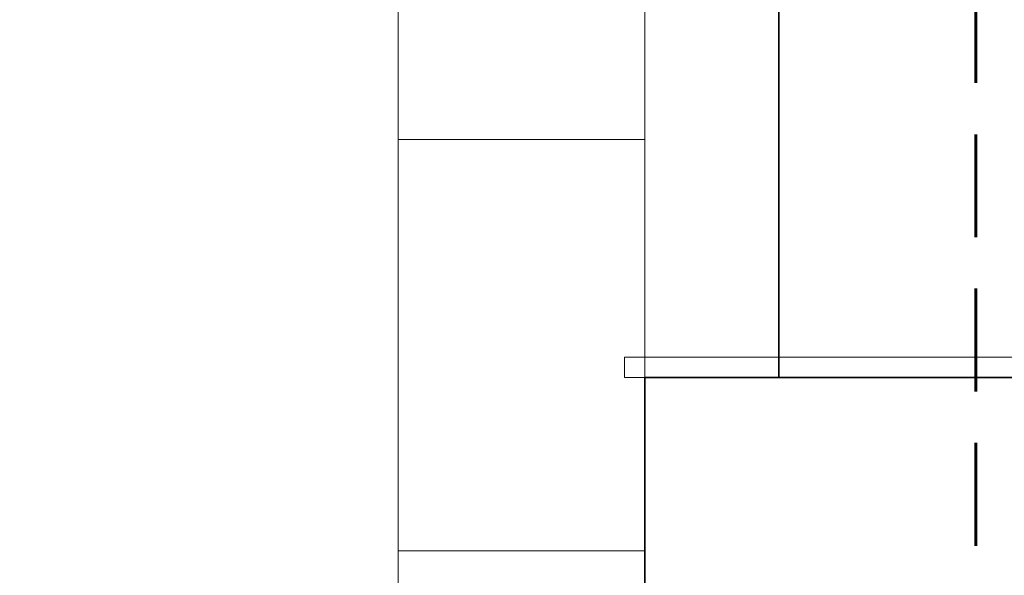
# Model space of a CAD drawing. Header units: millimetres. Extents: x -8040 to 8760, y -10081 to -7111.
# Tile 15 of 21: x 5892 to 6131, y -7924 to -7789. Entities that reach past the tile are written whole.
import ezdxf

# ---------------------------------------------------------------- set-up
doc = ezdxf.new("R2010")
doc.units = ezdxf.units.MM
doc.linetypes.add('DASHEDX2', pattern=[1.5, 1, -0.5])
for name, color, linetype, lineweight in [('PG_PRZERYWANE_ŚREDNIE', 1, 'DASHEDX2', 18), ('PG_WIDOKOWE_CIENKIE', 1, 'Continuous', 18), ('PG_ŚCIANY_SŁUPY', 4, 'Continuous', 35)]:
    doc.layers.add(name, color=color, linetype=linetype, lineweight=lineweight)

msp = doc.modelspace()

# ---------------------------------------------------------------- linework, layer by layer
at = {"layer": 'PG_PRZERYWANE_ŚREDNIE', "color": 18, "lineweight": 60, "ltscale": 25, "true_color": 0x000000}
msp.add_lwpolyline([(5293.25, -7516.6), (6123.97, -7516.6), (6123.97, -9335.33), (5293.25, -9335.33)], close=True, dxfattribs=at)
at = {"layer": 'PG_WIDOKOWE_CIENKIE', "color": 18, "true_color": 0x000000}
for p, q in [((5983.55, -8731.74), (5983.55, -7719.83)), ((6043.55, -8731.74), (6043.55, -7719.83)), ((6043.55, -7817.83), (5983.55, -7817.83)), ((6043.55, -7917.83), (5983.55, -7917.83))]:
    msp.add_line(p, q, dxfattribs=at)
for points in [[(7955.05, -7870.74), (6038.55, -7870.74)], [(7955.05, -7875.74), (6038.55, -7875.74)]]:
    msp.add_lwpolyline(points, dxfattribs=at)
msp.add_lwpolyline([(6038.55, -7870.74), (7955.05, -7870.74), (7955.05, -7875.74), (6038.55, -7875.74)], close=True, dxfattribs=at)
at = {"layer": 'PG_ŚCIANY_SŁUPY', "color": 18, "true_color": 0x000000}
for points in [[(6076.05, -7875.74), (6076.05, -7737.74)], [(6043.55, -7875.74), (6043.55, -8731.74)], [(6043.55, -7875.74), (7950.05, -7875.74)]]:
    msp.add_lwpolyline(points, dxfattribs=at)

doc.saveas('drawing.dxf')
